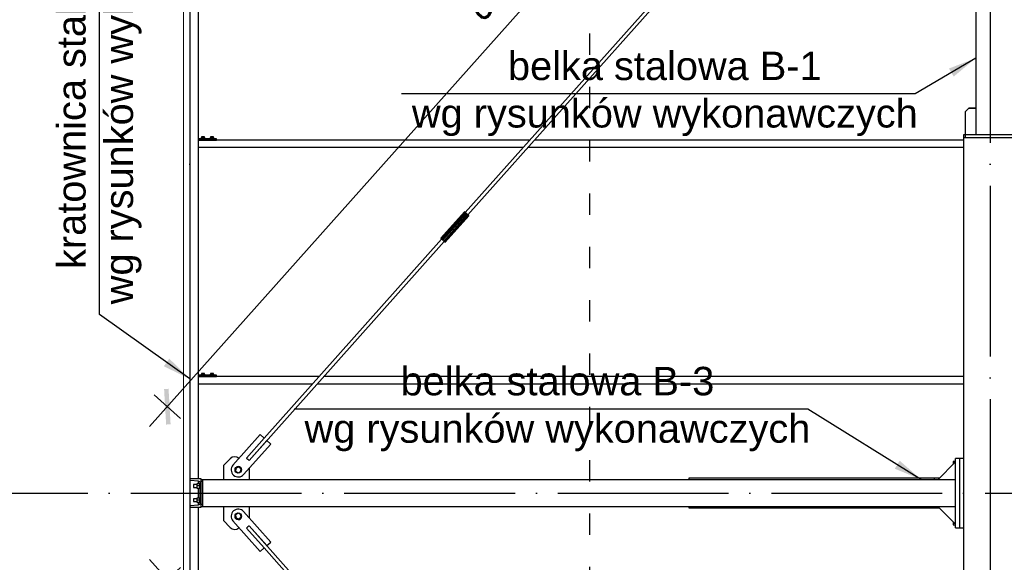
# Model space of a CAD drawing. Header units: millimetres. Extents: x 1814 to 94182, y 11562 to 49454.
# Tile 50 of 143: x 13811 to 14364, y 18259 to 18564. Entities that reach past the tile are written whole.
import ezdxf

# ---------------------------------------------------------------- set-up
doc = ezdxf.new("R2010")
doc.units = ezdxf.units.MM
doc.linetypes.add('ACAD_ISO03W100', pattern=[30, 12, -18])
doc.linetypes.add('ACAD_ISO04W100', pattern=[30, 24, -3, 0, -3])
for name, color, linetype in [('AS_Belki', 145, 'Continuous'), ('AS_Blachy', 30, 'Continuous'), ('AS_Sruby', 9, 'Continuous'), ('AS_Standard', 7, 'Continuous'), ('odnośnik', 140, 'Continuous'), ('opis', 50, 'Continuous'), ('osie', 40, 'ACAD_ISO04W100')]:
    doc.layers.add(name, color=color, linetype=linetype)
doc.layers.add('profil zimnogięty', color=60, linetype='Continuous', lineweight=15)
doc.layers.add('wymiar', color=135, linetype='Continuous', lineweight=9)
doc.styles.add('Opisowy', font='arial.ttf')
doc.styles.get("Standard").update_dxf_attribs({"font": 'arial.ttf'})
doc.styles.add('WYMIARY', font='simplex.shx', dxfattribs={"oblique": 15})
doc.dimstyles.new('1-100', dxfattribs={"dimscale": 100, "dimtxt": 0.16, "dimasz": 0.2, "dimexe": 0.1, "dimexo": 0.1, "dimgap": 0.075, "dimtad": 1, "dimrnd": 0.01, "dimzin": 9, "dimtxsty": 'WYMIARY', "dimblk": 'ARCHTICK', "dimcen": 0.2, "dimdle": 0.15, "dimadec": 1, "dimazin": 1, "dimtfac": 1, "dimtix": 1, "dimtmove": 2, "dimatfit": 3, "dimldrblk": 'ARCHTICK', "dimfxl": 0, "dimarcsym": 0})
doc.dimstyles.new('skala 1-100', dxfattribs={"dimtxt": 16, "dimasz": 1, "dimexe": 1.25, "dimexo": 0.625, "dimgap": 5, "dimtad": 1, "dimdec": 1, "dimrnd": 0.1, "dimdsep": 46, "dimtxsty": 'Standard', "dimblk": 'strzałka', "dimcen": -5, "dimse1": 1, "dimse2": 1, "dimazin": 0, "dimtfac": 1, "dimtdec": 1, "dimtix": 1, "dimtmove": 1, "dimatfit": 3, "dimfxl": 0, "dimtolj": 1, "dimarcsym": 0})

# ---------------------------------------------------------------- blocks, each defined once
blk = doc.blocks.new('strzałka')
for p, q in [((0, 9), (0, -9)), ((-9, 0), (9, 0))]:
    blk.add_line(p, q)
at = {"const_width": 1}
blk.add_lwpolyline([(-4.243, -4.243), (4.243, 4.243)], dxfattribs=at)
blk = doc.blocks.new('_ARCHTICK')
at = {"color": 0, "linetype": 'ByBlock', "lineweight": -2}
blk.add_solid([(0.398, 0.309), (0.309, 0.398), (-0.309, -0.398), (-0.398, -0.309)], dxfattribs=at)
blk = doc.blocks.new('*D1932')
at = {"layer": 'Defpoints', "color": 0}
for p in [(13652.79, 18298.12), (13902.79, 18298.12), (13902.79, 17798.12)]:
    blk.add_point(p, dxfattribs=at)
at = {"layer": 'wymiar', "color": 0, "lineweight": -2}
for p, q in [((13652.79, 17783.12), (13652.79, 18313.12)), ((13662.79, 18298.12), (13642.79, 18298.12)), ((13662.79, 17798.12), (13642.79, 17798.12))]:
    blk.add_line(p, q, dxfattribs=at)
at = {"layer": 'wymiar', "color": 0, "lineweight": -2, "xscale": 20, "yscale": 20, "zscale": 20}
for p, rotation in [((13652.79, 18298.12), 90), ((13652.79, 17798.12), 270)]:
    blk.add_blockref('_ARCHTICK', p, dxfattribs=dict(at, rotation=rotation))
at = {"layer": 'wymiar', "color": 0, "insert": (13637.29, 18048.12), "char_height": 16, "attachment_point": 5, "rotation": 90, "style": 'WYMIARY'}
blk.add_mtext('500', dxfattribs=at)
blk = doc.blocks.new('*D1933')
at = {"layer": 'Defpoints', "color": 0}
for p in [(13652.79, 18798.12), (13902.79, 18798.12), (13902.79, 18298.12)]:
    blk.add_point(p, dxfattribs=at)
at = {"layer": 'wymiar', "color": 0, "lineweight": -2}
for p, q in [((13652.79, 18283.12), (13652.79, 18813.12)), ((13662.79, 18798.12), (13642.79, 18798.12)), ((13662.79, 18298.12), (13642.79, 18298.12))]:
    blk.add_line(p, q, dxfattribs=at)
at = {"layer": 'wymiar', "color": 0, "lineweight": -2, "xscale": 20, "yscale": 20, "zscale": 20}
for p, rotation in [((13652.79, 18798.12), 90), ((13652.79, 18298.12), 270)]:
    blk.add_blockref('_ARCHTICK', p, dxfattribs=dict(at, rotation=rotation))
at = {"layer": 'wymiar', "color": 0, "insert": (13637.29, 18548.12), "char_height": 16, "attachment_point": 5, "rotation": 90, "style": 'WYMIARY'}
blk.add_mtext('500', dxfattribs=at)
blk = doc.blocks.new('*D1936')
at = {"layer": 'Defpoints', "color": 0}
for p in [(13916.29, 18793.12), (13617.79, 18305.62), (13913.59, 18305.62)]:
    blk.add_point(p, dxfattribs=at)
at = {"layer": 'wymiar', "color": 0, "lineweight": -2}
for p, q in [((13617.79, 18808.12), (13617.79, 18290.62)), ((13627.79, 18793.12), (13607.79, 18793.12)), ((13627.79, 18305.62), (13607.79, 18305.62))]:
    blk.add_line(p, q, dxfattribs=at)
at = {"layer": 'wymiar', "color": 0, "lineweight": -2, "xscale": 20, "yscale": 20, "zscale": 20}
for p, rotation in [((13617.79, 18793.12), 90), ((13617.79, 18305.62), 270)]:
    blk.add_blockref('_ARCHTICK', p, dxfattribs=dict(at, rotation=rotation))
at = {"layer": 'wymiar', "color": 0, "insert": (13600.76, 18549.37), "char_height": 16, "attachment_point": 5, "rotation": 90, "style": 'WYMIARY'}
blk.add_mtext('487,5', dxfattribs=at)
blk = doc.blocks.new('*D1937')
at = {"layer": 'Defpoints', "color": 0}
for p in [(13913.59, 18305.62), (13617.79, 18290.62), (13913.59, 18290.62)]:
    blk.add_point(p, dxfattribs=at)
at = {"layer": 'wymiar', "color": 0, "lineweight": -2}
for p, q in [((13617.79, 18305.62), (13617.79, 18325.62)), ((13627.79, 18305.62), (13607.79, 18305.62)), ((13617.79, 18305.62), (13617.79, 18290.62)), ((13627.79, 18290.62), (13607.79, 18290.62)), ((13617.79, 18290.62), (13617.79, 18270.62))]:
    blk.add_line(p, q, dxfattribs=at)
at = {"layer": 'wymiar', "color": 0, "lineweight": -2, "xscale": 20, "yscale": 20, "zscale": 20}
for p, rotation in [((13617.79, 18305.62), 270), ((13617.79, 18290.62), 90)]:
    blk.add_blockref('_ARCHTICK', p, dxfattribs=dict(at, rotation=rotation))
at = {"layer": 'wymiar', "color": 0, "insert": (13602.29, 18298.12), "char_height": 16, "attachment_point": 5, "rotation": 90, "style": 'WYMIARY'}
blk.add_mtext('15', dxfattribs=at)
blk = doc.blocks.new('*D1938')
at = {"layer": 'Defpoints', "color": 0}
for p in [(13913.59, 18290.62), (13617.79, 17803.12), (13906.29, 17803.12)]:
    blk.add_point(p, dxfattribs=at)
at = {"layer": 'wymiar', "color": 0, "lineweight": -2}
for p, q in [((13617.79, 18305.62), (13617.79, 17788.12)), ((13627.79, 18290.62), (13607.79, 18290.62)), ((13627.79, 17803.12), (13607.79, 17803.12))]:
    blk.add_line(p, q, dxfattribs=at)
at = {"layer": 'wymiar', "color": 0, "lineweight": -2, "xscale": 20, "yscale": 20, "zscale": 20}
for p, rotation in [((13617.79, 18290.62), 90), ((13617.79, 17803.12), 270)]:
    blk.add_blockref('_ARCHTICK', p, dxfattribs=dict(at, rotation=rotation))
at = {"layer": 'wymiar', "color": 0, "insert": (13600.76, 18046.87), "char_height": 16, "attachment_point": 5, "rotation": 90, "style": 'WYMIARY'}
blk.add_mtext('487,5', dxfattribs=at)
blk = doc.blocks.new('*D1967')
at = {"layer": 'Defpoints', "color": 0}
for p in [(13902.79, 18801.62), (13582.79, 17794.62), (13902.79, 17794.62)]:
    blk.add_point(p, dxfattribs=at)
at = {"layer": 'wymiar', "color": 0, "lineweight": -2}
for p, q in [((13582.79, 18816.62), (13582.79, 17779.62)), ((13592.79, 18801.62), (13572.79, 18801.62)), ((13592.79, 17794.62), (13572.79, 17794.62))]:
    blk.add_line(p, q, dxfattribs=at)
at = {"layer": 'wymiar', "color": 0, "lineweight": -2, "xscale": 20, "yscale": 20, "zscale": 20}
for p, rotation in [((13582.79, 18801.62), 90), ((13582.79, 17794.62), 270)]:
    blk.add_blockref('_ARCHTICK', p, dxfattribs=dict(at, rotation=rotation))
at = {"layer": 'wymiar', "color": 0, "insert": (13567.29, 18298.12), "char_height": 16, "attachment_point": 5, "rotation": 90, "style": 'WYMIARY'}
blk.add_mtext('1007', dxfattribs=at)
blk = doc.blocks.new('*D3242')
at = {"layer": 'Defpoints', "color": 0}
for p in [(14303.38, 18806.57), (14343.28, 18771.03), (13933.58, 18311.16)]:
    blk.add_point(p, dxfattribs=at)
at = {"layer": 'wymiar', "color": 0, "lineweight": -2}
for p, q in [((13883.71, 18335.51), (14313.36, 18817.77)), ((14310.85, 18799.92), (14295.91, 18813.23)), ((13901.15, 18340.05), (13886.22, 18353.36))]:
    blk.add_line(p, q, dxfattribs=at)
at = {"layer": 'wymiar', "color": 0, "lineweight": -2, "xscale": 20, "yscale": 20, "zscale": 20}
for p, rotation in [((14303.38, 18806.57), 48.30227462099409), ((13893.69, 18346.71), 228.3022746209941)]:
    blk.add_blockref('_ARCHTICK', p, dxfattribs=dict(at, rotation=rotation))
at = {"layer": 'wymiar', "color": 0, "insert": (14085.82, 18587.96), "char_height": 16, "attachment_point": 5, "rotation": 48.3023, "style": 'WYMIARY'}
blk.add_mtext('615,9', dxfattribs=at)
blk = doc.blocks.new('*D3243')
at = {"layer": 'Defpoints', "color": 0}
for p in [(14369.37, 18771.01), (14808.31, 18311.16), (14772.44, 18276.91)]:
    blk.add_point(p, dxfattribs=at)
at = {"layer": 'wymiar', "color": 0, "lineweight": -2}
for p, q in [((14323.14, 18747.62), (14782.79, 18266.06)), ((14340.73, 18743.67), (14326.26, 18729.86)), ((14779.67, 18283.82), (14765.2, 18270.01))]:
    blk.add_line(p, q, dxfattribs=at)
at = {"layer": 'wymiar', "color": 0, "lineweight": -2, "xscale": 20, "yscale": 20, "zscale": 20}
for p, rotation in [((14333.5, 18736.77), 133.6670843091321), ((14772.44, 18276.91), 313.6670843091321)]:
    blk.add_blockref('_ARCHTICK', p, dxfattribs=dict(at, rotation=rotation))
at = {"layer": 'wymiar', "color": 0, "insert": (14565.28, 18518.59), "char_height": 16, "attachment_point": 5, "rotation": 313.6671, "style": 'WYMIARY'}
blk.add_mtext('635,72', dxfattribs=at)
blk = doc.blocks.new('*D3244')
at = {"layer": 'Defpoints', "color": 0}
for p in [(13933.58, 18285.08), (14343.28, 17825.21), (14303.38, 17789.67)]:
    blk.add_point(p, dxfattribs=at)
at = {"layer": 'wymiar', "color": 0, "lineweight": -2}
for p, q in [((13883.71, 18260.74), (14313.36, 17778.47)), ((13901.15, 18256.19), (13886.22, 18242.89)), ((14310.85, 17796.32), (14295.91, 17783.02))]:
    blk.add_line(p, q, dxfattribs=at)
at = {"layer": 'wymiar', "color": 0, "lineweight": -2, "xscale": 20, "yscale": 20, "zscale": 20}
for p, rotation in [((13893.69, 18249.54), 131.6977253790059), ((14303.38, 17789.67), 311.6977253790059)]:
    blk.add_blockref('_ARCHTICK', p, dxfattribs=dict(at, rotation=rotation))
at = {"layer": 'wymiar', "color": 0, "insert": (14111.24, 18030.93), "char_height": 16, "attachment_point": 5, "rotation": 311.6977, "style": 'WYMIARY'}
blk.add_mtext('615,9', dxfattribs=at)
blk = doc.blocks.new('*D3245')
at = {"layer": 'Defpoints', "color": 0}
for p in [(14772.44, 18319.33), (14808.31, 18285.09), (14369.37, 17825.23)]:
    blk.add_point(p, dxfattribs=at)
at = {"layer": 'wymiar', "color": 0, "lineweight": -2}
for p, q in [((14323.14, 17848.62), (14782.79, 18330.18)), ((14779.67, 18312.43), (14765.2, 18326.24)), ((14340.73, 17852.57), (14326.26, 17866.38))]:
    blk.add_line(p, q, dxfattribs=at)
at = {"layer": 'wymiar', "color": 0, "lineweight": -2, "xscale": 20, "yscale": 20, "zscale": 20}
for p, rotation in [((14772.44, 18319.33), 46.33291569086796), ((14333.5, 17859.48), 226.3329156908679)]:
    blk.add_blockref('_ARCHTICK', p, dxfattribs=dict(at, rotation=rotation))
at = {"layer": 'wymiar', "color": 0, "insert": (14540.65, 18101.16), "char_height": 16, "attachment_point": 5, "rotation": 46.3329, "style": 'WYMIARY'}
blk.add_mtext('635,72', dxfattribs=at)

msp = doc.modelspace()

# ---------------------------------------------------------------- linework, layer by layer
at = {"layer": 'AS_Belki', "linetype": 'Continuous', "ltscale": 0.25}
for p, q in [((13906.286, 18791.122), (13906.286, 18306.122)), ((13911.286, 18306.122), (13911.286, 18791.122)), ((14348.286, 18790.122), (14348.286, 18514.619)), ((14062.709, 18454.603), (14338.7, 18764.394)), ((14327.229, 18754.525), (14061.215, 18455.934)), ((14097.464, 18496.622), (13911.286, 18496.622)), ((14341.286, 18496.622), (14100.143, 18496.622)), ((14341.286, 18498.122), (14341.286, 18317.622)), ((13911.286, 18492.622), (14093.901, 18492.622)), ((14096.579, 18492.622), (14341.286, 18492.622)), ((14060.695, 18456.402), (14047.391, 18441.469)), ((14047.488, 18441.377), (14060.792, 18456.309)), ((14047.763, 18441.126), (14061.067, 18456.059)), ((14048.175, 18440.756), (14061.479, 18455.689)), ((14048.661, 18440.322), (14061.964, 18455.255)), ((14049.146, 18439.89), (14062.45, 18454.823)), ((14049.558, 18439.527), (14062.862, 18454.46)), ((14049.833, 18439.287), (14063.137, 18454.22)), ((14049.93, 18439.207), (14063.234, 18454.14)), ((14060.792, 18456.309), (14060.695, 18456.402)), ((14060.821, 18456.297), (14060.695, 18456.402)), ((14061.067, 18456.059), (14060.792, 18456.309)), ((14061.173, 18455.989), (14060.821, 18456.297)), ((14061.479, 18455.689), (14061.067, 18456.059)), ((14061.205, 18455.943), (14061.143, 18456.003)), ((14061.143, 18456.003), (14061.22, 18455.939)), ((14061.224, 18455.944), (14061.173, 18455.989)), ((14061.384, 18455.781), (14061.205, 18455.943)), ((14061.65, 18455.541), (14061.384, 18455.781)), ((14061.964, 18455.255), (14061.479, 18455.689)), ((14061.964, 18455.26), (14061.65, 18455.541)), ((14062.279, 18454.981), (14061.964, 18455.26)), ((14062.45, 18454.823), (14061.964, 18455.255)), ((14062.545, 18454.746), (14062.279, 18454.981)), ((14062.862, 18454.46), (14062.45, 18454.823)), ((14062.723, 18454.591), (14062.545, 18454.746)), ((14062.713, 18454.608), (14062.786, 18454.539)), ((14062.756, 18454.579), (14062.718, 18454.613)), ((14062.786, 18454.539), (14062.723, 18454.591)), ((14063.108, 18454.26), (14062.756, 18454.579)), ((14063.137, 18454.22), (14062.862, 18454.46)), ((14063.234, 18454.14), (14063.108, 18454.26)), ((14063.234, 18454.14), (14063.137, 18454.22)), ((14047.908, 18440.996), (13948.136, 18329.007)), ((14047.391, 18441.469), (14047.488, 18441.377)), ((14047.488, 18441.377), (14047.763, 18441.126)), ((14047.763, 18441.126), (14048.175, 18440.756)), ((13939.652, 18316.477), (14049.401, 18439.666)), ((14048.175, 18440.756), (14048.661, 18440.322)), ((14048.661, 18440.322), (14049.146, 18439.89)), ((14049.146, 18439.89), (14049.558, 18439.527)), ((14049.558, 18439.527), (14049.833, 18439.287)), ((14049.833, 18439.287), (14049.93, 18439.207)), ((13978.975, 18363.622), (13911.286, 18363.622)), ((14341.286, 18363.622), (13981.653, 18363.622)), ((13911.286, 18359.622), (13975.411, 18359.622)), ((13978.09, 18359.622), (14341.286, 18359.622)), ((13912.786, 18306.122), (13906.286, 18306.122)), ((13906.286, 18306.122), (13906.286, 18305.839)), ((13906.286, 18305.839), (13906.286, 18290.404)), ((13906.792, 18305.291), (13911.069, 18304.949)), ((13911.286, 18303.28), (13911.286, 18304.849)), ((13912.036, 18303.902), (13912.036, 18292.341)), ((13912.786, 18290.122), (13912.786, 18306.122)), ((14326.886, 18305.622), (13913.586, 18305.622)), ((14336.886, 18290.622), (14336.886, 18305.622)), ((13911.286, 18295.28), (13911.286, 18300.963)), ((13911.286, 18291.394), (13911.286, 18292.963)), ((13906.286, 18290.404), (13906.286, 18290.122)), ((13906.286, 18290.122), (13912.786, 18290.122)), ((13906.286, 18290.122), (13906.286, 17805.122)), ((13911.069, 18291.294), (13906.792, 18290.952)), ((13911.286, 17805.122), (13911.286, 18290.122)), ((13913.586, 18290.622), (14336.886, 18290.622)), ((14049.401, 18156.578), (13939.652, 18279.767)), ((14341.286, 18278.622), (14341.286, 18098.122)), ((13948.136, 18267.237), (14047.908, 18155.247))]:
    msp.add_line(p, q, dxfattribs=at)
at = {"layer": 'AS_Belki', "linetype": 'Continuous', "ltscale": 0.25, "extrusion": (0.665183, 0.746645, 0.007279)}
msp.add_arc((1776.889, -167.049, 22948.323), 1, 1.0233, 180.37156, dxfattribs=at)
at = {"layer": 'AS_Belki', "linetype": 'Continuous', "ltscale": 0.25}
for centre, start, end in [((13906.836, 18305.839), 180, 265.426), ((13906.836, 18290.404), 94.574, 180)]:
    msp.add_arc(centre, 0.55, start, end, dxfattribs=at)
at = {"layer": 'AS_Belki', "linetype": 'Continuous', "ltscale": 0.25, "extrusion": (-2.4699e-15, 0, -1)}
for centre, start, end in [((-13910.986, 18303.902), 94.574, 180), ((-13910.986, 18292.341), 180, 265.426)]:
    msp.add_arc(centre, 1.05, start, end, dxfattribs=at)
at = {"layer": 'AS_Belki', "linetype": 'Continuous', "ltscale": 0.25, "extrusion": (0.665183, -0.746645, 0.007279)}
msp.add_arc((22566.959, 31.855, -4376.072), 1, 359.62844, 178.9767, dxfattribs=at)
at = {"layer": 'AS_Blachy', "linetype": 'Continuous', "ltscale": 0.25}
for p, q in [((14344.286, 18514.643), (14342.286, 18512.643)), ((14342.286, 18512.619), (14344.286, 18514.619)), ((14348.286, 18514.643), (14344.286, 18514.643)), ((14344.286, 18514.619), (14344.286, 18514.643)), ((14344.286, 18514.619), (14348.286, 18514.619)), ((14348.286, 18514.619), (14348.286, 18499.622)), ((14342.286, 18512.643), (14342.286, 18512.619)), ((14342.286, 18512.619), (14342.286, 18499.622)), ((13919.786, 18497.423), (13911.286, 18497.423)), ((13911.286, 18496.623), (13919.786, 18496.623)), ((13920.36, 18497.423), (13919.786, 18497.423)), ((13919.786, 18496.623), (13919.786, 18497.423)), ((13919.786, 18496.623), (13920.36, 18496.623)), ((13920.846, 18497.423), (13920.36, 18497.423)), ((13920.36, 18496.623), (13920.846, 18496.623)), ((13921.171, 18497.423), (13920.846, 18497.423)), ((13920.846, 18496.623), (13921.171, 18496.623)), ((13921.286, 18497.423), (13921.171, 18497.423)), ((13921.171, 18496.623), (13921.286, 18496.623)), ((13921.286, 18496.623), (13921.286, 18497.423)), ((14341.578, 18499.622), (14341.286, 18499.622)), ((14341.286, 18499.622), (14341.286, 18498.122)), ((14341.286, 18498.122), (14341.578, 18498.122)), ((14342.286, 18499.622), (14341.578, 18499.622)), ((14341.578, 18498.122), (14342.286, 18498.122)), ((14370.286, 18499.622), (14342.286, 18499.622)), ((14342.286, 18499.622), (14342.286, 18498.122)), ((14342.286, 18498.122), (14370.286, 18498.122)), ((13919.786, 18364.423), (13911.286, 18364.423)), ((13911.286, 18363.623), (13919.786, 18363.623)), ((13920.36, 18364.423), (13919.786, 18364.423)), ((13919.786, 18363.623), (13919.786, 18364.423)), ((13919.786, 18363.623), (13920.36, 18363.623)), ((13920.846, 18364.423), (13920.36, 18364.423)), ((13920.36, 18363.623), (13920.846, 18363.623)), ((13921.171, 18364.423), (13920.846, 18364.423)), ((13920.846, 18363.623), (13921.171, 18363.623)), ((13921.286, 18364.423), (13921.171, 18364.423)), ((13921.171, 18363.623), (13921.286, 18363.623)), ((13921.286, 18363.623), (13921.286, 18364.423)), ((13945.896, 18331.009), (13930.597, 18313.837)), ((13945.896, 18330.995), (13930.597, 18313.822)), ((13948.136, 18329.014), (13945.896, 18331.009)), ((13945.896, 18331.009), (13945.896, 18330.995)), ((13948.136, 18328.999), (13945.896, 18330.995)), ((13936.571, 18308.501), (13951.87, 18325.674)), ((13938.159, 18317.8), (13948.136, 18328.999)), ((13949.63, 18327.669), (13939.652, 18316.469)), ((13948.136, 18328.999), (13948.136, 18329.014)), ((13949.63, 18327.676), (13949.63, 18327.669)), ((13951.87, 18325.674), (13949.63, 18327.669)), ((13951.87, 18325.688), (13949.633, 18327.68)), ((13951.87, 18325.674), (13951.87, 18325.688)), ((13928.986, 18317.469), (13925.308, 18313.621)), ((13928.986, 18317.454), (13925.308, 18313.606)), ((13925.308, 18313.621), (13925.308, 18313.606)), ((13925.308, 18313.606), (13925.308, 18305.622)), ((13928.986, 18317.454), (13928.986, 18317.469)), ((13930.597, 18313.822), (13930.597, 18313.837)), ((13933.935, 18317.583), (13933.848, 18317.66)), ((13933.848, 18317.66), (13933.848, 18317.646)), ((13933.928, 18317.575), (13933.848, 18317.646)), ((13938.504, 18317.492), (13938.159, 18317.8)), ((13939.652, 18316.469), (13939.307, 18316.777)), ((13939.652, 18316.477), (13939.652, 18316.469)), ((14336.886, 18315.622), (14326.886, 18305.622)), ((14339.086, 18317.622), (14336.886, 18317.622)), ((14336.886, 18315.622), (14336.886, 18317.622)), ((14336.886, 18305.622), (14336.886, 18315.622)), ((14341.286, 18317.622), (14339.086, 18317.622)), ((14339.086, 18317.622), (14339.086, 18278.622)), ((14341.286, 18317.622), (14341.286, 18278.622)), ((13929.591, 18310.945), (13929.591, 18310.931)), ((13939.898, 18305.622), (13939.898, 18312.236)), ((13913.586, 18305.622), (13912.786, 18305.622)), ((13913.586, 18304.622), (13912.786, 18304.622)), ((13913.586, 18305.329), (13913.586, 18305.622)), ((13913.586, 18304.622), (13913.586, 18305.329)), ((13913.586, 18302.122), (13913.586, 18304.622)), ((14324.886, 18306.422), (14186.886, 18306.422)), ((14186.886, 18306.422), (14186.886, 18305.622)), ((14327.686, 18306.422), (14324.886, 18306.422)), ((14324.886, 18306.422), (14324.886, 18305.622)), ((14336.886, 18305.622), (14326.886, 18305.622)), ((13913.586, 18291.622), (13913.586, 18302.122)), ((13913.586, 18291.622), (13912.786, 18291.622)), ((13913.586, 18290.915), (13913.586, 18291.622)), ((13912.786, 18290.622), (13913.586, 18290.622)), ((13913.586, 18290.622), (13913.586, 18290.915)), ((13925.308, 18290.622), (13925.308, 18282.637)), ((13951.87, 18270.57), (13936.571, 18287.743)), ((13939.898, 18284.008), (13939.898, 18290.622)), ((14186.886, 18290.622), (14186.886, 18289.822)), ((14186.886, 18289.822), (14324.886, 18289.822)), ((14324.886, 18290.622), (14324.886, 18289.822)), ((14324.886, 18289.822), (14327.686, 18289.822)), ((14326.886, 18290.622), (14336.886, 18280.622)), ((14336.886, 18280.622), (14336.886, 18290.622)), ((13925.308, 18282.637), (13928.986, 18278.789)), ((13925.308, 18282.637), (13925.308, 18282.623)), ((13925.308, 18282.623), (13928.986, 18278.775)), ((13929.591, 18285.313), (13929.591, 18285.298)), ((13930.597, 18282.422), (13945.896, 18265.249)), ((13930.597, 18282.407), (13930.597, 18282.422)), ((13930.597, 18282.407), (13945.896, 18265.234)), ((14336.886, 18278.622), (14336.886, 18280.622)), ((13928.986, 18278.775), (13928.986, 18278.789)), ((13933.928, 18278.669), (13933.848, 18278.598)), ((13933.848, 18278.583), (13933.935, 18278.661)), ((13933.848, 18278.598), (13933.848, 18278.583)), ((13938.159, 18278.444), (13938.504, 18278.752)), ((13948.136, 18267.244), (13938.159, 18278.444)), ((13939.307, 18279.466), (13939.652, 18279.774)), ((13939.652, 18279.774), (13949.63, 18268.575)), ((13939.652, 18279.774), (13939.652, 18279.767)), ((14336.886, 18278.622), (14339.086, 18278.622)), ((14339.086, 18278.622), (14341.286, 18278.622)), ((13949.63, 18268.575), (13951.87, 18270.57)), ((13949.633, 18268.563), (13951.87, 18270.555)), ((13951.87, 18270.555), (13951.87, 18270.57)), ((13945.896, 18265.249), (13948.136, 18267.244)), ((13945.896, 18265.234), (13948.136, 18267.229)), ((13945.896, 18265.249), (13945.896, 18265.234)), ((13948.136, 18267.229), (13948.136, 18267.244)), ((13949.63, 18268.575), (13949.63, 18268.567))]:
    msp.add_line(p, q, dxfattribs=at)
at = {"layer": 'AS_Blachy', "linetype": 'Continuous', "ltscale": 0.25, "extrusion": (2.59e-13, -0.009749, 0.999952)}
msp.add_arc((13931.516, 18314.18, -178.547), 3.5, 48.20818, 136.30096, dxfattribs=at)
at = {"layer": 'AS_Blachy', "linetype": 'Continuous', "ltscale": 0.25, "extrusion": (-5.31699e-13, -0.009749, 0.999952)}
msp.add_arc((13931.516, 18314.166, -178.547), 3.5, 48.20818, 136.30096, dxfattribs=at)
at = {"layer": 'AS_Blachy', "linetype": 'Continuous', "ltscale": 0.25, "extrusion": (3.14085e-13, -0.009749, 0.999952)}
msp.add_arc((13933.584, 18310.291, -178.51), 4, 138.30363, 318.30363, dxfattribs=at)
at = {"layer": 'AS_Blachy', "linetype": 'Continuous', "ltscale": 0.25, "extrusion": (3.39651e-13, -0.009749, 0.999952)}
msp.add_arc((13933.584, 18310.306, -178.51), 4, 138.30363, 183.30363, dxfattribs=at)
at = {"layer": 'AS_Blachy', "linetype": 'Continuous', "ltscale": 0.25, "extrusion": (3.81462e-13, 0.009749, 0.999952)}
msp.add_arc((13933.584, 18284.213, 178.255), 4, 41.69637, 221.69637, dxfattribs=at)
at = {"layer": 'AS_Blachy', "linetype": 'Continuous', "ltscale": 0.25, "extrusion": (3.16644e-13, 0.009749, 0.999952)}
msp.add_arc((13933.584, 18284.199, 178.255), 4, 176.69637, 221.69637, dxfattribs=at)
at = {"layer": 'AS_Blachy', "linetype": 'Continuous', "ltscale": 0.25, "extrusion": (-5.29751e-13, 0.009749, 0.999952)}
msp.add_arc((13931.516, 18280.339, 178.218), 3.5, 223.69904, 311.79182, dxfattribs=at)
at = {"layer": 'AS_Blachy', "linetype": 'Continuous', "ltscale": 0.25, "extrusion": (2.60948e-13, 0.009749, 0.999952)}
msp.add_arc((13931.516, 18280.324, 178.217), 3.5, 223.69904, 311.79182, dxfattribs=at)
at = {"layer": 'AS_Sruby', "linetype": 'Continuous', "ltscale": 0.25}
for p, q in [((13912.609, 18497.673), (13912.586, 18497.673)), ((13912.586, 18497.673), (13912.586, 18497.423)), ((13912.677, 18497.673), (13912.609, 18497.673)), ((13912.788, 18497.673), (13912.677, 18497.673)), ((13912.937, 18497.673), (13912.788, 18497.673)), ((13913.786, 18498.423), (13912.918, 18498.423)), ((13912.918, 18498.423), (13912.918, 18497.673)), ((13913.119, 18497.673), (13912.937, 18497.673)), ((13913.326, 18497.673), (13913.119, 18497.673)), ((13913.186, 18496.623), (13913.186, 18496.622)), ((13913.551, 18497.673), (13913.326, 18497.673)), ((13913.786, 18497.673), (13913.551, 18497.673)), ((13914.653, 18498.423), (13913.786, 18498.423)), ((13913.786, 18498.423), (13913.786, 18497.673)), ((13914.02, 18497.673), (13913.786, 18497.673)), ((13914.245, 18497.673), (13914.02, 18497.673)), ((13914.452, 18497.673), (13914.245, 18497.673)), ((13914.386, 18496.622), (13914.386, 18496.623)), ((13914.634, 18497.673), (13914.452, 18497.673)), ((13914.783, 18497.673), (13914.634, 18497.673)), ((13914.653, 18497.673), (13914.653, 18498.423)), ((13914.894, 18497.673), (13914.783, 18497.673)), ((13914.962, 18497.673), (13914.894, 18497.673)), ((13914.986, 18497.673), (13914.962, 18497.673)), ((13914.986, 18497.423), (13914.986, 18497.673)), ((13917.609, 18497.673), (13917.586, 18497.673)), ((13917.586, 18497.673), (13917.586, 18497.423)), ((13917.677, 18497.673), (13917.609, 18497.673)), ((13917.788, 18497.673), (13917.677, 18497.673)), ((13917.937, 18497.673), (13917.788, 18497.673)), ((13918.786, 18498.423), (13917.918, 18498.423)), ((13917.918, 18498.423), (13917.918, 18497.673)), ((13918.119, 18497.673), (13917.937, 18497.673)), ((13918.326, 18497.673), (13918.119, 18497.673)), ((13918.186, 18496.623), (13918.186, 18496.622)), ((13918.551, 18497.673), (13918.326, 18497.673)), ((13918.786, 18497.673), (13918.551, 18497.673)), ((13919.653, 18498.423), (13918.786, 18498.423)), ((13918.786, 18498.423), (13918.786, 18497.673)), ((13919.02, 18497.673), (13918.786, 18497.673)), ((13919.245, 18497.673), (13919.02, 18497.673)), ((13919.452, 18497.673), (13919.245, 18497.673)), ((13919.386, 18496.622), (13919.386, 18496.623)), ((13919.634, 18497.673), (13919.452, 18497.673)), ((13919.783, 18497.673), (13919.634, 18497.673)), ((13919.653, 18497.673), (13919.653, 18498.423)), ((13919.894, 18497.673), (13919.783, 18497.673)), ((13919.962, 18497.673), (13919.894, 18497.673)), ((13919.986, 18497.673), (13919.962, 18497.673)), ((13919.986, 18497.423), (13919.986, 18497.673)), ((13912.609, 18364.673), (13912.586, 18364.673)), ((13912.586, 18364.673), (13912.586, 18364.423)), ((13912.677, 18364.673), (13912.609, 18364.673)), ((13912.788, 18364.673), (13912.677, 18364.673)), ((13912.937, 18364.673), (13912.788, 18364.673)), ((13913.786, 18365.423), (13912.918, 18365.423)), ((13912.918, 18365.423), (13912.918, 18364.673)), ((13913.119, 18364.673), (13912.937, 18364.673)), ((13913.326, 18364.673), (13913.119, 18364.673)), ((13913.186, 18363.623), (13913.186, 18363.622)), ((13913.551, 18364.673), (13913.326, 18364.673)), ((13913.786, 18364.673), (13913.551, 18364.673)), ((13914.653, 18365.423), (13913.786, 18365.423)), ((13913.786, 18365.423), (13913.786, 18364.673)), ((13914.02, 18364.673), (13913.786, 18364.673)), ((13914.245, 18364.673), (13914.02, 18364.673)), ((13914.452, 18364.673), (13914.245, 18364.673)), ((13914.386, 18363.622), (13914.386, 18363.623)), ((13914.634, 18364.673), (13914.452, 18364.673)), ((13914.783, 18364.673), (13914.634, 18364.673)), ((13914.653, 18364.673), (13914.653, 18365.423)), ((13914.894, 18364.673), (13914.783, 18364.673)), ((13914.962, 18364.673), (13914.894, 18364.673)), ((13914.986, 18364.673), (13914.962, 18364.673)), ((13914.986, 18364.423), (13914.986, 18364.673)), ((13917.609, 18364.673), (13917.586, 18364.673)), ((13917.586, 18364.673), (13917.586, 18364.423)), ((13917.677, 18364.673), (13917.609, 18364.673)), ((13917.788, 18364.673), (13917.677, 18364.673)), ((13917.937, 18364.673), (13917.788, 18364.673)), ((13918.786, 18365.423), (13917.918, 18365.423)), ((13917.918, 18365.423), (13917.918, 18364.673)), ((13918.119, 18364.673), (13917.937, 18364.673)), ((13918.326, 18364.673), (13918.119, 18364.673)), ((13918.186, 18363.623), (13918.186, 18363.622)), ((13918.551, 18364.673), (13918.326, 18364.673)), ((13918.786, 18364.673), (13918.551, 18364.673)), ((13919.653, 18365.423), (13918.786, 18365.423)), ((13918.786, 18365.423), (13918.786, 18364.673)), ((13919.02, 18364.673), (13918.786, 18364.673)), ((13919.245, 18364.673), (13919.02, 18364.673)), ((13919.452, 18364.673), (13919.245, 18364.673)), ((13919.386, 18363.622), (13919.386, 18363.623)), ((13919.634, 18364.673), (13919.452, 18364.673)), ((13919.783, 18364.673), (13919.634, 18364.673)), ((13919.653, 18364.673), (13919.653, 18365.423)), ((13919.894, 18364.673), (13919.783, 18364.673)), ((13919.962, 18364.673), (13919.894, 18364.673)), ((13919.986, 18364.673), (13919.962, 18364.673)), ((13919.986, 18364.423), (13919.986, 18364.673)), ((14336.586, 18315.959), (14335.586, 18315.959)), ((14335.586, 18315.959), (14335.586, 18315.29)), ((14336.554, 18315.29), (14335.586, 18315.29)), ((14335.586, 18315.29), (14335.586, 18314.322)), ((14336.886, 18316.122), (14336.586, 18316.122)), ((14336.586, 18316.122), (14336.586, 18316.093)), ((14336.586, 18316.093), (14336.586, 18316.008)), ((14336.586, 18316.008), (14336.586, 18315.869)), ((14336.586, 18315.869), (14336.586, 18315.682)), ((14336.586, 18315.682), (14336.586, 18315.455)), ((14336.586, 18315.455), (14336.586, 18315.325)), ((13931.737, 18311.055), (13931.737, 18311.052)), ((13932.332, 18312.274), (13931.992, 18310.632)), ((13931.992, 18310.62), (13932.332, 18312.261)), ((13931.992, 18310.632), (13931.992, 18310.62)), ((13931.992, 18310.62), (13933.244, 18309.505)), ((13933.924, 18312.8), (13932.332, 18312.274)), ((13932.332, 18312.261), (13933.924, 18312.788)), ((13932.332, 18312.274), (13932.332, 18312.261)), ((13933.244, 18309.505), (13934.836, 18310.031)), ((13935.176, 18311.685), (13933.924, 18312.8)), ((13933.924, 18312.788), (13933.924, 18312.8)), ((13933.924, 18312.788), (13935.176, 18311.673)), ((13934.836, 18310.031), (13935.176, 18311.673)), ((13935.176, 18311.673), (13935.176, 18311.685)), ((13935.431, 18311.265), (13935.431, 18311.268)), ((13910.256, 18302.922), (13908.386, 18302.922)), ((13908.386, 18302.922), (13908.386, 18302.861)), ((13908.386, 18302.861), (13908.386, 18302.687)), ((13908.386, 18302.687), (13908.386, 18302.428)), ((13911.736, 18303.28), (13910.256, 18303.28)), ((13910.256, 18303.28), (13910.256, 18302.122)), ((13912.036, 18303.622), (13911.736, 18303.622)), ((13911.736, 18303.622), (13911.736, 18303.593)), ((13911.736, 18303.593), (13911.736, 18303.508)), ((13911.736, 18303.508), (13911.736, 18303.369)), ((13911.736, 18303.369), (13911.736, 18303.182)), ((13911.736, 18303.182), (13911.736, 18302.955)), ((13911.736, 18302.955), (13911.736, 18302.696)), ((13911.736, 18302.696), (13911.736, 18302.414)), ((13908.386, 18302.428), (13908.386, 18302.122)), ((13908.386, 18302.122), (13908.386, 18301.816)), ((13908.386, 18301.816), (13908.386, 18301.556)), ((13908.386, 18301.556), (13908.386, 18301.383)), ((13908.386, 18301.383), (13908.386, 18301.322)), ((13908.386, 18301.322), (13910.256, 18301.322)), ((13911.736, 18302.122), (13910.256, 18302.122)), ((13910.256, 18302.122), (13910.256, 18300.963)), ((13910.256, 18300.963), (13911.736, 18300.963)), ((13911.736, 18302.414), (13911.736, 18302.122)), ((13911.736, 18302.122), (13911.736, 18301.829)), ((13911.736, 18301.829), (13911.736, 18301.548)), ((13911.736, 18301.548), (13911.736, 18301.288)), ((13911.736, 18301.288), (13911.736, 18301.061)), ((13911.736, 18301.061), (13911.736, 18300.875)), ((13911.736, 18300.875), (13911.736, 18300.736)), ((13911.736, 18300.736), (13911.736, 18300.651)), ((13911.736, 18300.651), (13911.736, 18300.622)), ((13911.736, 18300.622), (13912.036, 18300.622)), ((13910.256, 18294.922), (13908.386, 18294.922)), ((13908.386, 18294.922), (13908.386, 18294.861)), ((13908.386, 18294.861), (13908.386, 18294.687)), ((13908.386, 18294.687), (13908.386, 18294.428)), ((13908.386, 18294.428), (13908.386, 18294.122)), ((13908.386, 18294.122), (13908.386, 18293.816)), ((13908.386, 18293.816), (13908.386, 18293.556)), ((13908.386, 18293.556), (13908.386, 18293.383)), ((13908.386, 18293.383), (13908.386, 18293.322)), ((13908.386, 18293.322), (13910.256, 18293.322)), ((13911.736, 18295.28), (13910.256, 18295.28)), ((13910.256, 18295.28), (13910.256, 18294.122)), ((13911.736, 18294.122), (13910.256, 18294.122)), ((13910.256, 18294.122), (13910.256, 18292.963)), ((13910.256, 18292.963), (13911.736, 18292.963)), ((13912.036, 18295.622), (13911.736, 18295.622)), ((13911.736, 18295.622), (13911.736, 18295.593)), ((13911.736, 18295.593), (13911.736, 18295.508)), ((13911.736, 18295.508), (13911.736, 18295.369)), ((13911.736, 18295.369), (13911.736, 18295.182)), ((13911.736, 18295.182), (13911.736, 18294.955)), ((13911.736, 18294.955), (13911.736, 18294.696)), ((13911.736, 18294.696), (13911.736, 18294.414)), ((13911.736, 18294.414), (13911.736, 18294.122)), ((13911.736, 18294.122), (13911.736, 18293.829)), ((13911.736, 18293.829), (13911.736, 18293.548)), ((13911.736, 18293.548), (13911.736, 18293.288)), ((13911.736, 18293.288), (13911.736, 18293.061)), ((13911.736, 18293.061), (13911.736, 18292.875)), ((13911.736, 18292.875), (13911.736, 18292.736)), ((13911.736, 18292.736), (13911.736, 18292.651)), ((13911.736, 18292.651), (13911.736, 18292.622)), ((13911.736, 18292.622), (13912.036, 18292.622)), ((13933.244, 18286.739), (13931.992, 18285.624)), ((13934.836, 18286.212), (13933.244, 18286.739)), ((13935.176, 18284.571), (13934.836, 18286.212)), ((13931.737, 18285.192), (13931.737, 18285.189)), ((13932.332, 18283.982), (13931.992, 18285.624)), ((13931.992, 18285.624), (13931.992, 18285.612)), ((13931.992, 18285.612), (13932.332, 18283.97)), ((13933.924, 18283.456), (13932.332, 18283.982)), ((13932.332, 18283.982), (13932.332, 18283.97)), ((13932.332, 18283.97), (13933.924, 18283.443)), ((13935.176, 18284.571), (13933.924, 18283.456)), ((13933.924, 18283.443), (13935.176, 18284.559)), ((13933.924, 18283.443), (13933.924, 18283.456)), ((13935.176, 18284.559), (13935.176, 18284.571)), ((13935.431, 18284.976), (13935.431, 18284.978)), ((14335.586, 18281.922), (14335.586, 18280.953)), ((14336.554, 18280.953), (14335.586, 18280.953)), ((14335.586, 18280.953), (14335.586, 18280.284)), ((14336.586, 18280.918), (14336.586, 18280.788)), ((14336.586, 18280.788), (14336.586, 18280.561)), ((14336.586, 18280.561), (14336.586, 18280.375)), ((14336.586, 18280.375), (14336.586, 18280.236)), ((14335.586, 18280.284), (14336.586, 18280.284)), ((14336.586, 18280.236), (14336.586, 18280.151)), ((14336.586, 18280.151), (14336.586, 18280.122)), ((14336.586, 18280.122), (14336.886, 18280.122))]:
    msp.add_line(p, q, dxfattribs=at)
at = {"layer": 'AS_Sruby', "linetype": 'Continuous', "ltscale": 0.25, "extrusion": (1.06003e-13, -0.009749, 0.999952)}
msp.add_circle((13933.584, 18310.288, -178.51), 1.85, dxfattribs=at)
at = {"layer": 'AS_Sruby', "linetype": 'Continuous', "ltscale": 0.25, "extrusion": (5.69308e-14, 0.009749, 0.999952)}
msp.add_circle((13933.584, 18284.216, 178.255), 1.85, dxfattribs=at)
at = {"layer": 'AS_Sruby', "linetype": 'Continuous', "ltscale": 0.25, "extrusion": (8.83703e-15, -0.009749, 0.999952)}
msp.add_arc((13933.584, 18310.291, -178.51), 1.85, 3.30363, 183.30363, dxfattribs=at)
at = {"layer": 'AS_Sruby', "linetype": 'Continuous', "ltscale": 0.25, "extrusion": (8.63184e-15, 0.009749, 0.999952)}
msp.add_arc((13933.584, 18284.213, 178.255), 1.85, 176.69637, 356.69637, dxfattribs=at)
at = {"layer": 'AS_Standard'}
msp.add_line((13913.586, 18294.122, 535.75), (13913.586, 18294.122, 526.45), dxfattribs=at)
at = {"layer": 'odnośnik', "linetype": 'ACAD_ISO03W100'}
msp.add_line((14131.286, 17404.622), (14131.286, 19191.622), dxfattribs=at)
at = {"layer": 'osie', "ltscale": 4}
for p, q in [((13906.286, 19191.622), (13906.286, 17404.622)), ((14356.286, 19191.622), (14356.286, 17404.622)), ((13512.786, 18298.122), (16129.786, 18298.122))]:
    msp.add_line(p, q, dxfattribs=at)
at = {"layer": 'profil zimnogięty'}
for points in [[(13902.786, 18801.622), (15739.786, 18801.622), (15739.786, 17794.622), (13902.786, 17794.622)], [(13906.286, 18798.122), (15736.286, 18798.122), (15736.286, 17798.122), (13906.286, 17798.122)]]:
    msp.add_lwpolyline(points, close=True, dxfattribs=at)

# ---------------------------------------------------------------- texts
at = {"layer": 'opis', "insert": (13855.456, 18546.536), "char_height": 16, "attachment_point": 5, "rotation": 90, "style": 'Opisowy'}
msp.add_mtext_dynamic_manual_height_columns('kratownica stalowa KK-5\\Pwg rysunków wykonawczych', width=290.25612, gutter_width=40, heights=[69.3], dxfattribs=at)
at = {"layer": 'opis', "char_height": 16, "attachment_point": 5, "style": 'Opisowy'}
for s, insert in [('belka stalowa B-1\\Pwg rysunków wykonawczych', (14173.403, 18522.669)), ('belka stalowa B-3\\Pwg rysunków wykonawczych', (14113.022, 18345.352))]:
    msp.add_mtext_dynamic_manual_height_columns(s, width=290.25612, gutter_width=40, heights=[69.3], dxfattribs=dict(at, insert=insert))

# ---------------------------------------------------------------- dimensions: what is measured, and where the dimension line sits
at = {"layer": 'wymiar'}
for p1, p2, distance, picture, middle in [((13933.584, 18311.161), (14343.278, 18771.029), 53.435, '*D3242', (14085.822, 18587.964)), ((14369.372, 18771.014), (14808.315, 18311.158), -49.598, '*D3243', (14565.281, 18518.595)), ((14369.372, 17825.229), (14808.315, 18285.085), 49.598, '*D3245', (14540.652, 18101.157)), ((13933.584, 18285.082), (14343.278, 17825.214), -53.435, '*D3244', (14111.244, 18030.928))]:
    dim = msp.add_aligned_dim(p1=p1, p2=p2, distance=distance, dimstyle='1-100', dxfattribs=at)
    dim.commit()
    dim.dimension.update_dxf_attribs({"geometry": picture, "text_midpoint": middle})
for base, p1, p2, picture, middle in [((13582.786, 17794.622), (13902.786, 18801.622), (13902.786, 17794.622), '*D1967', (13567.286, 18298.122)), ((13652.786, 18798.122), (13902.786, 18298.122), (13902.786, 18798.122), '*D1933', (13637.286, 18548.122)), ((13617.786, 18305.622), (13916.286, 18793.122), (13913.586, 18305.622), '*D1936', (13600.762, 18549.372)), ((13617.786, 18290.622), (13913.586, 18305.622), (13913.586, 18290.622), '*D1937', (13602.286, 18298.122)), ((13652.786, 18298.122), (13902.786, 17798.122), (13902.786, 18298.122), '*D1932', (13637.286, 18048.122)), ((13617.786, 17803.122), (13913.586, 18290.622), (13906.286, 17803.122), '*D1938', (13600.762, 18046.872))]:
    dim = msp.add_linear_dim(base=base, p1=p1, p2=p2, angle=90, dimstyle='1-100', override={"dimtfill": 1}, dxfattribs=at)
    dim.commit()
    dim.dimension.update_dxf_attribs({"geometry": picture, "text_midpoint": middle})

# ---------------------------------------------------------------- leaders
at = {"layer": 'odnośnik', "ltscale": 0.5}
for points in [[(13906.286, 18362.31), (13855.456, 18398.514), (13855.456, 18687.265)], [(14348.286, 18542.76), (14314.132, 18522.669), (14025.382, 18522.669)], [(14317.679, 18305.622), (14253.751, 18345.352), (13965.001, 18345.352)]]:
    msp.add_leader(points, dimstyle='skala 1-100', override={"dimasz": 16, "dimtad": 0}, dxfattribs=at)

doc.saveas('drawing.dxf')
